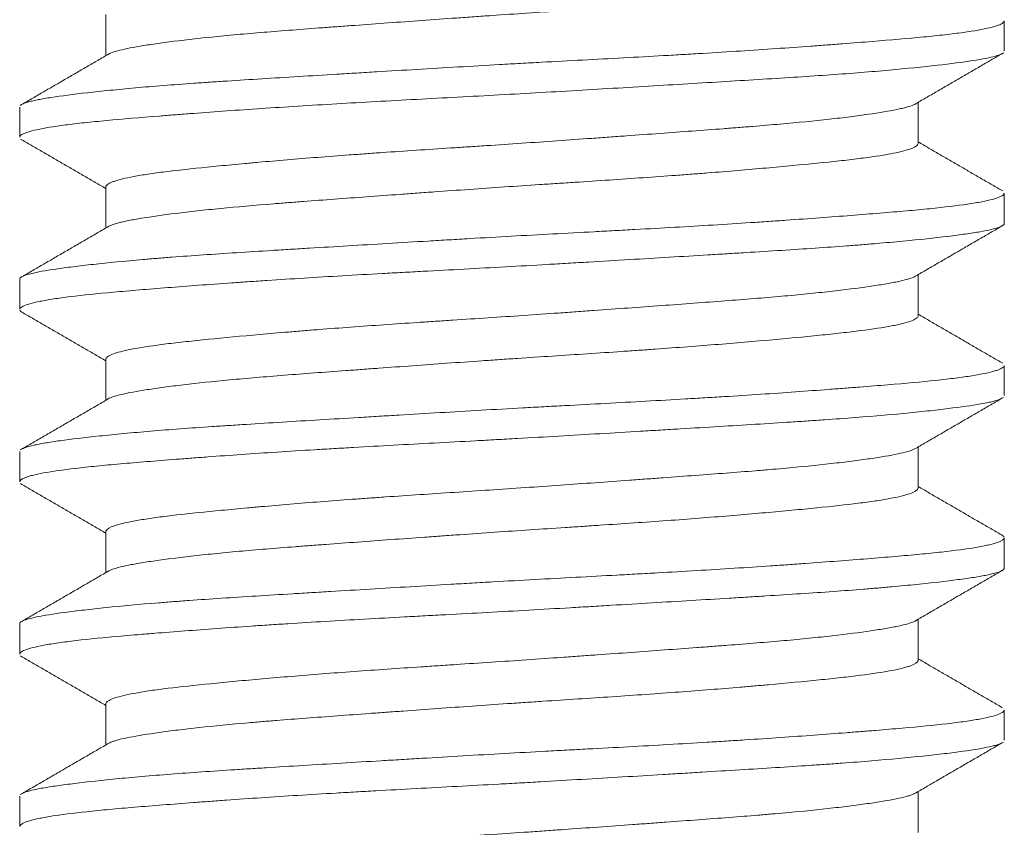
# Model space of a CAD drawing. Header units: millimetres. Extents: x 25 to 1460, y 35 to 806.
# Tile 33 of 47: x 851.77 to 855.77, y 420.98 to 424.26. Entities that reach past the tile are written whole.
import ezdxf

# ---------------------------------------------------------------- set-up
doc = ezdxf.new("R2010")
doc.units = ezdxf.units.MM
doc.layers.add('1', color=7, linetype='Continuous', true_color=0xffffff)

msp = doc.modelspace()

# ---------------------------------------------------------------- linework, layer by layer
at = {"layer": '1', "color": 155, "linetype": 'Continuous', "lineweight": 18}
for p, q in [((852.1177, 424.2792), (852.1177, 424.1125)), ((855.7677, 424.1311), (855.7677, 424.2537)), ((855.4177, 423.7558), (855.4177, 423.9228)), ((851.7677, 423.9036), (851.7677, 423.7816)), ((852.1177, 423.5795), (852.1177, 423.4125)), ((855.7677, 423.4317), (855.7677, 423.554)), ((851.7677, 423.2039), (851.7677, 423.0812)), ((855.4177, 423.0561), (855.4177, 423.2228)), ((852.1177, 422.8791), (852.1177, 422.7125)), ((855.7677, 422.7314), (855.7677, 422.8536)), ((855.4177, 422.3559), (855.4177, 422.5228)), ((851.7677, 422.5038), (851.7677, 422.3817)), ((852.1177, 422.1795), (852.1177, 422.0125)), ((855.7677, 422.0314), (855.7677, 422.1541)), ((851.7677, 421.8036), (851.7677, 421.6812)), ((855.4177, 421.6559), (855.4177, 421.8228)), ((852.1177, 421.4793), (852.1177, 421.3125)), ((855.7677, 421.3317), (855.7677, 421.4537)), ((855.4177, 420.9562), (855.4177, 421.1228)), ((851.7677, 421.1042), (851.7677, 420.9816))]:
    msp.add_line(p, q, dxfattribs=at)
for points, knots in [([(852.1275, 424.1182), (852.1288, 424.119), (852.1304, 424.1198), (852.1384, 424.1238), (852.1467, 424.1268), (852.1777, 424.1361), (852.2062, 424.1423), (852.2519, 424.1503), (852.2616, 424.152), (852.2819, 424.1552), (852.2925, 424.1569), (852.3257, 424.1618), (852.3495, 424.1651), (852.4261, 424.1751), (852.4838, 424.1817), (852.5806, 424.1916), (852.6147, 424.1949), (852.6852, 424.2013), (852.7216, 424.2044), (852.8346, 424.2137), (852.9147, 424.2199), (853.0208, 424.2278), (853.0424, 424.2294), (853.0859, 424.2326), (853.1078, 424.2342), (853.174, 424.2391), (853.2187, 424.2423), (853.3546, 424.2522), (853.4474, 424.2589), (853.5663, 424.2673), (853.5903, 424.269), (853.6381, 424.2724), (853.662, 424.274), (853.7336, 424.279), (853.7812, 424.2822), (853.9238, 424.2917), (854.0183, 424.2978), (854.1359, 424.3056), (854.1594, 424.3072), (854.2059, 424.3103), (854.2289, 424.3119), (854.2974, 424.3166), (854.3423, 424.3197), (854.4745, 424.3293), (854.5595, 424.3358), (854.6616, 424.3442), (854.6818, 424.3458), (854.7213, 424.3492), (854.7407, 424.3509), (854.7979, 424.3559), (854.8346, 424.3592), (854.9053, 424.3658), (854.9393, 424.369), (855.0046, 424.3754), (855.0358, 424.3785), (855.1251, 424.3879), (855.1772, 424.3941), (855.2445, 424.4035), (855.2755, 424.4083), (855.3024, 424.4131), (855.3194, 424.4164), (855.3274, 424.4181), (855.365, 424.4263), (855.3868, 424.433), (855.4073, 424.4431), (855.4146, 424.4481), (855.4172, 424.453), (855.4177, 424.4552), (855.4177, 424.4558), (855.4177, 424.4564)], [0, 0, 0, 0, 0.007555, 0.007555, 0.036172, 0.036172, 0.093407, 0.093407, 0.107715, 0.107715, 0.122024, 0.122024, 0.150641, 0.150641, 0.207875, 0.207875, 0.236493, 0.236493, 0.26511, 0.26511, 0.322344, 0.322344, 0.336653, 0.336653, 0.350962, 0.350962, 0.379579, 0.379579, 0.436813, 0.436813, 0.451122, 0.451122, 0.46543, 0.46543, 0.494048, 0.494048, 0.551282, 0.551282, 0.565591, 0.565591, 0.579899, 0.579899, 0.608516, 0.608516, 0.665751, 0.665751, 0.68006, 0.68006, 0.694368, 0.694368, 0.722985, 0.722985, 0.751603, 0.751603, 0.78022, 0.78022, 0.837454, 0.837454, 0.866071, 0.88038, 0.88038, 0.894689, 0.894689, 0.951923, 0.951923, 0.98054, 0.994849, 0.994849, 1, 1, 1, 1]), ([(851.7754, 423.9138), (851.7815, 423.9175), (851.7912, 423.9212), (851.81, 423.9264), (851.816, 423.9279), (851.8292, 423.9309), (851.8507, 423.9354), (851.8771, 423.94), (851.9367, 423.9492), (851.9851, 423.9555), (852.057, 423.9637), (852.0719, 423.9653), (852.1027, 423.9686), (852.1501, 423.9735), (852.2017, 423.9785), (852.3101, 423.9882), (852.3895, 423.9944), (852.498, 424.0021), (852.5201, 424.0036), (852.5649, 424.0066), (852.633, 424.0112), (852.7038, 424.0156), (852.8489, 424.0247), (852.9503, 424.0308), (853.083, 424.0388), (853.1099, 424.0405), (853.1636, 424.0437), (853.2446, 424.0486), (853.3266, 424.0535), (853.4918, 424.0633), (853.6036, 424.0699), (853.7456, 424.078), (853.7741, 424.0796), (853.8308, 424.0827), (853.9155, 424.0873), (853.9993, 424.0918), (854.166, 424.1008), (854.2757, 424.1067), (854.4109, 424.1143), (854.4378, 424.1159), (854.4909, 424.119), (854.5697, 424.1236), (854.6459, 424.1284), (854.7951, 424.1379), (854.8901, 424.1445), (855.0031, 424.1527), (855.0253, 424.1544), (855.0689, 424.1577), (855.0902, 424.1593), (855.1528, 424.1641), (855.1928, 424.1673), (855.3076, 424.1765), (855.3772, 424.1824), (855.4552, 424.19), (855.4703, 424.1915), (855.4994, 424.1946), (855.5413, 424.1991), (855.5782, 424.2038), (855.6456, 424.2131), (855.6819, 424.2195), (855.716, 424.2278), (855.7222, 424.2294), (855.7335, 424.2327), (855.7486, 424.2377), (855.7582, 424.2426), (855.7662, 424.2489), (855.768, 424.2518), (855.7677, 424.2547)], [0, 0, 0, 0, 0.034071, 0.034071, 0.047898, 0.047898, 0.061726, 0.089381, 0.089381, 0.14469, 0.14469, 0.158518, 0.158518, 0.172345, 0.2, 0.2, 0.25531, 0.25531, 0.269137, 0.269137, 0.282965, 0.310619, 0.310619, 0.365929, 0.365929, 0.379757, 0.379757, 0.393584, 0.421239, 0.421239, 0.476549, 0.476549, 0.490376, 0.490376, 0.504204, 0.531858, 0.531858, 0.587168, 0.587168, 0.600996, 0.600996, 0.614823, 0.642478, 0.642478, 0.697788, 0.697788, 0.711615, 0.711615, 0.725442, 0.725442, 0.753097, 0.753097, 0.808407, 0.808407, 0.822235, 0.822235, 0.836062, 0.863717, 0.863717, 0.919027, 0.919027, 0.932854, 0.932854, 0.946681, 0.974336, 0.974336, 1, 1, 1, 1]), ([(855.7592, 424.121), (855.7544, 424.1182), (855.7477, 424.1155), (855.7202, 424.1069), (855.692, 424.1009), (855.6164, 424.0885), (855.57, 424.0823), (855.4608, 424.0694), (855.398, 424.0628), (855.2554, 424.0497), (855.1776, 424.0433), (855.0516, 424.0341), (855.008, 424.0311), (854.9176, 424.0251), (854.8708, 424.0221), (854.7257, 424.013), (854.6253, 424.0069), (854.4693, 423.9975), (854.4165, 423.9943), (854.3089, 423.9878), (854.2542, 423.9845), (854.0875, 423.9746), (853.9759, 423.9679), (853.8077, 423.9583), (853.7515, 423.9552), (853.6389, 423.949), (853.5824, 423.946), (853.4129, 423.9369), (853.3027, 423.931), (853.1414, 423.9219), (853.0883, 423.9189), (852.9834, 423.9127), (852.9316, 423.9095), (852.7786, 423.8999), (852.6823, 423.8934), (852.5462, 423.8836), (852.5021, 423.8803), (852.4382, 423.8755), (852.4173, 423.8738), (852.3761, 423.8706), (852.3558, 423.869), (852.2565, 423.8612), (852.185, 423.8552), (852.0894, 423.8462), (852.0595, 423.8432), (852.0175, 423.8387), (852.004, 423.8372), (851.9781, 423.8341), (851.9655, 423.8325), (851.9057, 423.8247), (851.8672, 423.8183), (851.823, 423.8086), (851.8106, 423.8053), (851.7954, 423.8003), (851.7909, 423.7987), (851.783, 423.7954), (851.7797, 423.7937), (851.7709, 423.7884), (851.7678, 423.7848), (851.7677, 423.7812)], [0, 0, 0, 0, 0.025311, 0.025311, 0.080817, 0.080817, 0.136323, 0.136323, 0.191829, 0.191829, 0.247336, 0.247336, 0.275089, 0.275089, 0.302842, 0.302842, 0.358348, 0.358348, 0.386101, 0.386101, 0.413854, 0.413854, 0.469361, 0.469361, 0.497114, 0.497114, 0.524867, 0.524867, 0.580373, 0.580373, 0.608126, 0.608126, 0.635879, 0.635879, 0.691385, 0.691385, 0.719139, 0.719139, 0.733015, 0.733015, 0.746892, 0.746892, 0.802398, 0.802398, 0.830151, 0.830151, 0.844028, 0.844028, 0.857904, 0.857904, 0.91341, 0.91341, 0.941163, 0.941163, 0.95504, 0.95504, 0.968917, 0.968917, 1, 1, 1, 1]), ([(855.4081, 423.9172), (855.4055, 423.9156), (855.4024, 423.9141), (855.3917, 423.9095), (855.3778, 423.9048), (855.3591, 423.9001), (855.3457, 423.8969), (855.3384, 423.8953), (855.2998, 423.8874), (855.2614, 423.881), (855.1927, 423.8711), (855.1679, 423.8678), (855.1279, 423.8627), (855.114, 423.861), (855.0855, 423.8577), (855.0708, 423.856), (854.9957, 423.8476), (854.9298, 423.8411), (854.8221, 423.8316), (854.7847, 423.8284), (854.7265, 423.8237), (854.7066, 423.8222), (854.6665, 423.819), (854.6462, 423.8174), (854.5437, 423.8096), (854.4581, 423.8033), (854.3244, 423.7935), (854.279, 423.7902), (854.2095, 423.7852), (854.1861, 423.7835), (854.1393, 423.7801), (854.1158, 423.7784), (853.9983, 423.77), (853.9034, 423.7633), (853.7598, 423.7535), (853.7118, 423.7502), (853.6393, 423.7454), (853.6152, 423.7439), (853.5673, 423.7407), (853.5435, 423.7392), (853.4251, 423.7314), (853.3323, 423.7253), (853.2187, 423.7174), (853.1961, 423.7158), (853.1512, 423.7125), (853.1288, 423.7109), (853.0623, 423.706), (853.0192, 423.7028), (852.8932, 423.6929), (852.8136, 423.6862), (852.7199, 423.6778), (852.7014, 423.6761), (852.6651, 423.6728), (852.6472, 423.6711), (852.5947, 423.6662), (852.5615, 423.663), (852.4666, 423.6535), (852.4098, 423.6473), (852.3472, 423.6395), (852.3351, 423.6379), (852.3118, 423.6347), (852.3005, 423.6331), (852.2684, 423.6283), (852.2489, 423.6251), (852.1966, 423.6153), (852.1696, 423.6087), (852.1457, 423.6003), (852.1415, 423.5986), (852.134, 423.5952), (852.1307, 423.5935), (852.1227, 423.5884), (852.1194, 423.5851), (852.1179, 423.581), (852.1178, 423.5801), (852.1177, 423.5793)], [0, 0, 0, 0, 0.014273, 0.014273, 0.043048, 0.057436, 0.057436, 0.071823, 0.071823, 0.129374, 0.129374, 0.158149, 0.158149, 0.172537, 0.172537, 0.186924, 0.186924, 0.244475, 0.244475, 0.27325, 0.27325, 0.287638, 0.287638, 0.302026, 0.302026, 0.359576, 0.359576, 0.388352, 0.388352, 0.402739, 0.402739, 0.417127, 0.417127, 0.474678, 0.474678, 0.503453, 0.503453, 0.517841, 0.517841, 0.532228, 0.532228, 0.589779, 0.589779, 0.604167, 0.604167, 0.618554, 0.618554, 0.64733, 0.64733, 0.70488, 0.70488, 0.719268, 0.719268, 0.733656, 0.733656, 0.762431, 0.762431, 0.819982, 0.819982, 0.834369, 0.834369, 0.848757, 0.848757, 0.877532, 0.877532, 0.935083, 0.935083, 0.949471, 0.949471, 0.963858, 0.963858, 0.992634, 0.992634, 1, 1, 1, 1]), ([(852.1272, 423.418), (852.1355, 423.4231), (852.1494, 423.4281), (852.1748, 423.4348), (852.1812, 423.4364), (852.1951, 423.4395), (852.2026, 423.4411), (852.2264, 423.4459), (852.2441, 423.4491), (852.3029, 423.4587), (852.3493, 423.4653), (852.43, 423.4753), (852.459, 423.4787), (852.5195, 423.4854), (852.5512, 423.4887), (852.6507, 423.4984), (852.7226, 423.5046), (852.8198, 423.5124), (852.8396, 423.514), (852.8798, 423.5171), (852.9001, 423.5187), (852.9617, 423.5234), (853.0037, 423.5265), (853.132, 423.536), (853.2209, 423.5425), (853.3362, 423.5508), (853.3596, 423.5525), (853.4063, 423.5559), (853.4298, 423.5576), (853.5001, 423.5626), (853.5472, 423.566), (853.689, 423.576), (853.7843, 423.5825), (853.9042, 423.5904), (853.9283, 423.592), (853.976, 423.5951), (853.9997, 423.5966), (854.0705, 423.6013), (854.1172, 423.6044), (854.2556, 423.6136), (854.3459, 423.6199), (854.456, 423.628), (854.4779, 423.6296), (854.5208, 423.6329), (854.542, 423.6346), (854.6047, 423.6395), (854.6454, 423.6428), (854.7639, 423.6528), (854.8384, 423.6595), (854.9777, 423.6726), (855.0406, 423.6788), (855.1251, 423.6881), (855.1649, 423.6928), (855.2009, 423.6975), (855.2241, 423.7006), (855.2353, 423.7022), (855.2887, 423.7102), (855.3234, 423.7167), (855.3638, 423.7266), (855.381, 423.7316), (855.3938, 423.7366), (855.4013, 423.74), (855.4045, 423.7417), (855.4142, 423.7478), (855.4177, 423.752), (855.4177, 423.7562)], [0, 0, 0, 0, 0.047161, 0.047161, 0.06147, 0.06147, 0.075778, 0.075778, 0.104396, 0.104396, 0.16163, 0.16163, 0.190247, 0.190247, 0.218864, 0.218864, 0.276099, 0.276099, 0.290408, 0.290408, 0.304716, 0.304716, 0.333333, 0.333333, 0.390568, 0.390568, 0.404876, 0.404876, 0.419185, 0.419185, 0.447802, 0.447802, 0.505037, 0.505037, 0.519345, 0.519345, 0.533654, 0.533654, 0.562271, 0.562271, 0.619505, 0.619505, 0.633814, 0.633814, 0.648123, 0.648123, 0.67674, 0.67674, 0.733974, 0.733974, 0.791209, 0.791209, 0.819826, 0.834135, 0.834135, 0.848443, 0.848443, 0.905678, 0.905678, 0.934295, 0.948603, 0.948603, 0.962912, 0.962912, 1, 1, 1, 1]), ([(851.7677, 423.2047), (851.7679, 423.2063), (851.7686, 423.2078), (851.7712, 423.2109), (851.7731, 423.2124), (851.7782, 423.2155), (851.7876, 423.22), (851.8022, 423.2244), (851.8383, 423.2334), (851.8714, 423.2394), (851.9247, 423.2472), (851.936, 423.2488), (851.9595, 423.252), (851.9963, 423.2567), (852.0377, 423.2616), (852.1263, 423.2713), (852.1933, 423.2779), (852.2872, 423.286), (852.3065, 423.2876), (852.3458, 423.2908), (852.3658, 423.2924), (852.4271, 423.2971), (852.4693, 423.3001), (852.6005, 423.3091), (852.6937, 423.3151), (852.8176, 423.3227), (852.8428, 423.3243), (852.8934, 423.3274), (852.97, 423.332), (853.0483, 423.3368), (853.2071, 423.3463), (853.3159, 423.3529), (853.4556, 423.3612), (853.4838, 423.3628), (853.5401, 423.3661), (853.6245, 423.3711), (853.7087, 423.3759), (853.8771, 423.3853), (853.9892, 423.3913), (854.1292, 423.3988), (854.1572, 423.4003), (854.2127, 423.4033), (854.2953, 423.4078), (854.376, 423.4123), (854.5349, 423.4215), (854.6376, 423.4277), (854.7617, 423.4359), (854.7863, 423.4375), (854.8347, 423.4408), (854.9062, 423.4457), (854.9741, 423.4506), (855.1056, 423.4604), (855.1872, 423.4667), (855.2815, 423.4744), (855.3, 423.476), (855.3358, 423.479), (855.388, 423.4835), (855.4356, 423.488), (855.5246, 423.497), (855.5759, 423.5031), (855.6297, 423.5111), (855.6399, 423.5127), (855.6591, 423.5159), (855.6861, 423.5207), (855.7079, 423.5256), (855.7444, 423.5354), (855.7596, 423.5421), (855.7667, 423.5502), (855.7675, 423.5518), (855.7677, 423.5538), (855.7677, 423.5542), (855.7677, 423.5546)], [0, 0, 0, 0, 0.013362, 0.013362, 0.026832, 0.026832, 0.040302, 0.067241, 0.067241, 0.121121, 0.121121, 0.134591, 0.134591, 0.14806, 0.175, 0.175, 0.228879, 0.228879, 0.242349, 0.242349, 0.255819, 0.255819, 0.282759, 0.282759, 0.336638, 0.336638, 0.350108, 0.350108, 0.363578, 0.390517, 0.390517, 0.444397, 0.444397, 0.457866, 0.457866, 0.471336, 0.498276, 0.498276, 0.552155, 0.552155, 0.565625, 0.565625, 0.579095, 0.606034, 0.606034, 0.659914, 0.659914, 0.673384, 0.673384, 0.686853, 0.713793, 0.713793, 0.767672, 0.767672, 0.781142, 0.781142, 0.794612, 0.821552, 0.821552, 0.875431, 0.875431, 0.888901, 0.888901, 0.902371, 0.92931, 0.92931, 0.98319, 0.98319, 0.996659, 0.996659, 1, 1, 1, 1]), ([(855.7677, 423.4314), (855.7679, 423.4291), (855.7666, 423.4267), (855.7623, 423.4229), (855.76, 423.4213), (855.7542, 423.4183), (855.7506, 423.4168), (855.73, 423.4093), (855.7041, 423.4034), (855.652, 423.3943), (855.6324, 423.3912), (855.5995, 423.3865), (855.588, 423.3849), (855.5637, 423.3817), (855.551, 423.3801), (855.4849, 423.3721), (855.4242, 423.3655), (855.3218, 423.3557), (855.2858, 423.3525), (855.229, 423.3477), (855.2095, 423.3461), (855.1697, 423.3429), (855.1492, 423.3413), (855.0451, 423.3335), (854.9564, 423.3276), (854.8154, 423.3186), (854.7671, 423.3156), (854.6927, 423.311), (854.6676, 423.3095), (854.6166, 423.3064), (854.5907, 423.3048), (854.4604, 423.2969), (854.3537, 423.2905), (854.1902, 423.2807), (854.1351, 423.2774), (854.0516, 423.2725), (854.0236, 423.2708), (853.9673, 423.2675), (853.939, 423.2659), (853.7973, 423.2577), (853.6848, 423.2515), (853.5171, 423.2424), (853.4615, 423.2395), (853.3783, 423.235), (853.3506, 423.2335), (853.2954, 423.2305), (853.2677, 423.229), (853.1307, 423.2214), (853.025, 423.2153), (852.8724, 423.2058), (852.8225, 423.2026), (852.7491, 423.1978), (852.7249, 423.1962), (852.677, 423.1929), (852.6532, 423.1912), (852.5364, 423.183), (852.4497, 423.1764), (852.3293, 423.167), (852.2908, 423.1639), (852.2355, 423.1593), (852.2175, 423.1578), (852.1823, 423.1548), (852.1651, 423.1532), (852.0817, 423.1457), (852.0237, 423.1397), (851.9492, 423.1305), (851.9265, 423.1274), (851.8956, 423.1226), (851.8858, 423.121), (851.8674, 423.1178), (851.8587, 423.1162), (851.8182, 423.108), (851.7955, 423.1014), (851.7754, 423.0916), (851.771, 423.0883), (851.7681, 423.0837), (851.7677, 423.0824), (851.7677, 423.081)], [0, 0, 0, 0, 0.020439, 0.020439, 0.033886, 0.033886, 0.047332, 0.047332, 0.101119, 0.101119, 0.128012, 0.128012, 0.141459, 0.141459, 0.154905, 0.154905, 0.208692, 0.208692, 0.235585, 0.235585, 0.249032, 0.249032, 0.262478, 0.262478, 0.316265, 0.316265, 0.343158, 0.343158, 0.356605, 0.356605, 0.370052, 0.370052, 0.423838, 0.423838, 0.450731, 0.450731, 0.464178, 0.464178, 0.477625, 0.477625, 0.531411, 0.531411, 0.558305, 0.558305, 0.571751, 0.571751, 0.585198, 0.585198, 0.638985, 0.638985, 0.665878, 0.665878, 0.679324, 0.679324, 0.692771, 0.692771, 0.746558, 0.746558, 0.773451, 0.773451, 0.786898, 0.786898, 0.800344, 0.800344, 0.854131, 0.854131, 0.881024, 0.881024, 0.894471, 0.894471, 0.907917, 0.907917, 0.961704, 0.961704, 0.988597, 0.988597, 1, 1, 1, 1]), ([(855.4088, 423.2176), (855.4063, 423.216), (855.4033, 423.2145), (855.3856, 423.2067), (855.3634, 423.2006), (855.318, 423.1911), (855.3009, 423.1879), (855.2721, 423.183), (855.262, 423.1814), (855.2409, 423.1781), (855.2299, 423.1765), (855.1728, 423.1682), (855.1202, 423.1615), (855.0309, 423.1515), (854.9995, 423.1482), (854.9496, 423.1432), (854.9326, 423.1415), (854.898, 423.1383), (854.8804, 423.1367), (854.7907, 423.1288), (854.7141, 423.1227), (854.5916, 423.1133), (854.5495, 423.1101), (854.463, 423.1037), (854.419, 423.1004), (854.2855, 423.0907), (854.194, 423.0841), (854.0766, 423.0756), (854.0529, 423.0739), (854.0053, 423.0705), (853.9813, 423.0688), (853.9094, 423.0638), (853.8615, 423.0604), (853.718, 423.0506), (853.6227, 423.0443), (853.5039, 423.0366), (853.4802, 423.035), (853.4327, 423.0319), (853.409, 423.0303), (853.3386, 423.0256), (853.2925, 423.0225), (853.1564, 423.013), (853.0687, 423.0066), (852.9629, 422.9983), (852.942, 422.9967), (852.9005, 422.9933), (852.88, 422.9916), (852.8196, 422.9866), (852.7808, 422.9832), (852.6685, 422.9732), (852.5989, 422.9667), (852.519, 422.9587), (852.5033, 422.9571), (852.4727, 422.954), (852.4579, 422.9524), (852.4149, 422.9477), (852.388, 422.9446), (852.3128, 422.9352), (852.2699, 422.9289), (852.2254, 422.9207), (852.217, 422.9191), (852.2011, 422.9157), (852.1937, 422.9141), (852.1731, 422.9091), (852.1614, 422.9057), (852.1325, 422.8957), (852.1213, 422.8889), (852.118, 422.8812), (852.1178, 422.8802), (852.1177, 422.8791)], [0, 0, 0, 0, 0.014246, 0.014246, 0.071691, 0.071691, 0.100414, 0.100414, 0.114775, 0.114775, 0.129136, 0.129136, 0.186581, 0.186581, 0.215303, 0.215303, 0.229665, 0.229665, 0.244026, 0.244026, 0.301471, 0.301471, 0.330193, 0.330193, 0.358915, 0.358915, 0.41636, 0.41636, 0.430722, 0.430722, 0.445083, 0.445083, 0.473805, 0.473805, 0.53125, 0.53125, 0.545611, 0.545611, 0.559972, 0.559972, 0.588695, 0.588695, 0.64614, 0.64614, 0.660501, 0.660501, 0.674862, 0.674862, 0.703585, 0.703585, 0.761029, 0.761029, 0.775391, 0.775391, 0.789752, 0.789752, 0.818474, 0.818474, 0.875919, 0.875919, 0.89028, 0.89028, 0.904642, 0.904642, 0.933364, 0.933364, 0.990809, 0.990809, 1, 1, 1, 1]), ([(851.7688, 423.0774), (851.7692, 423.0768), (851.7696, 423.0762), (851.7716, 423.074), (851.7737, 423.0725), (851.7764, 423.0709)], [0, 0, 0, 0, 0.272727, 0.272727, 1, 1, 1, 1]), ([(852.1277, 422.7183), (852.1302, 422.7198), (852.1331, 422.7212), (852.1401, 422.7243), (852.1443, 422.7258), (852.1582, 422.7305), (852.1695, 422.7336), (852.2092, 422.7429), (852.2434, 422.7492), (852.296, 422.7574), (852.307, 422.759), (852.33, 422.7624), (852.342, 422.764), (852.3791, 422.769), (852.4054, 422.7723), (852.4894, 422.7823), (852.5517, 422.789), (852.6379, 422.797), (852.6556, 422.7986), (852.6916, 422.8018), (852.7099, 422.8034), (852.7657, 422.8081), (852.804, 422.8112), (852.9222, 422.8205), (853.0054, 422.8267), (853.1149, 422.8347), (853.1371, 422.8364), (853.1818, 422.8396), (853.2043, 422.8413), (853.2721, 422.8462), (853.3177, 422.8495), (853.456, 422.8595), (853.5499, 422.8662), (853.6698, 422.8746), (853.6939, 422.8762), (853.7419, 422.8795), (853.7658, 422.8812), (853.8375, 422.886), (853.885, 422.8891), (854.0269, 422.8984), (854.1206, 422.9045), (854.2365, 422.9124), (854.2596, 422.914), (854.3052, 422.9171), (854.3277, 422.9187), (854.3947, 422.9235), (854.4384, 422.9267), (854.567, 422.9364), (854.6492, 422.943), (854.806, 422.9565), (854.8784, 422.9632), (854.9783, 422.9728), (855.0261, 422.9775), (855.0705, 422.9822), (855.0994, 422.9853), (855.1135, 422.9869), (855.1817, 422.9947), (855.2286, 423.0009), (855.288, 423.0105), (855.3149, 423.0153), (855.3375, 423.0202), (855.3516, 423.0236), (855.3582, 423.0252), (855.3886, 423.0336), (855.4044, 423.0404), (855.416, 423.0502), (855.4179, 423.0534), (855.4177, 423.0566)], [0, 0, 0, 0, 0.013393, 0.013393, 0.027701, 0.027701, 0.056319, 0.056319, 0.113553, 0.113553, 0.127862, 0.127862, 0.14217, 0.14217, 0.170788, 0.170788, 0.228022, 0.228022, 0.242331, 0.242331, 0.256639, 0.256639, 0.285256, 0.285256, 0.342491, 0.342491, 0.356799, 0.356799, 0.371108, 0.371108, 0.399725, 0.399725, 0.45696, 0.45696, 0.471268, 0.471268, 0.485577, 0.485577, 0.514194, 0.514194, 0.571429, 0.571429, 0.585737, 0.585737, 0.600046, 0.600046, 0.628663, 0.628663, 0.685897, 0.685897, 0.743132, 0.743132, 0.771749, 0.786058, 0.786058, 0.800366, 0.800366, 0.857601, 0.857601, 0.886218, 0.900527, 0.900527, 0.914835, 0.914835, 0.97207, 0.97207, 1, 1, 1, 1]), ([(851.7757, 422.514), (851.7846, 422.5193), (851.8009, 422.5245), (851.8314, 422.5314), (851.8388, 422.5329), (851.8546, 422.536), (851.88, 422.5405), (851.9102, 422.5452), (851.9772, 422.5545), (852.0303, 422.5609), (852.1077, 422.5692), (852.1237, 422.5708), (852.1568, 422.5741), (852.2076, 422.579), (852.2623, 422.5839), (852.3768, 422.5935), (852.4598, 422.5996), (852.5722, 422.6071), (852.5952, 422.6086), (852.6417, 422.6117), (852.7122, 422.6162), (852.7852, 422.6207), (852.9342, 422.6299), (853.0377, 422.6361), (853.1723, 422.6442), (853.1996, 422.6459), (853.2542, 422.6491), (853.3365, 422.6541), (853.4194, 422.659), (853.586, 422.6689), (853.6982, 422.6754), (853.8398, 422.6832), (853.8683, 422.6848), (853.925, 422.6878), (854.0096, 422.6924), (854.0931, 422.6968), (854.2585, 422.7058), (854.3667, 422.7117), (854.4993, 422.7195), (854.5258, 422.7211), (854.578, 422.7242), (854.6554, 422.7289), (854.73, 422.7338), (854.8753, 422.7434), (854.9672, 422.75), (855.0757, 422.7582), (855.0972, 422.7598), (855.1391, 422.7631), (855.2005, 422.7679), (855.2577, 422.7725), (855.3665, 422.7815), (855.4318, 422.7874), (855.5039, 422.7951), (855.5179, 422.7966), (855.5447, 422.7997), (855.5831, 422.8043), (855.6165, 422.809), (855.6765, 422.8185), (855.7076, 422.825), (855.7352, 422.8333), (855.7401, 422.8349), (855.7487, 422.8383), (855.7599, 422.8432), (855.7656, 422.8481), (855.7675, 422.8523), (855.7677, 422.8533), (855.7677, 422.8543)], [0, 0, 0, 0, 0.049202, 0.049202, 0.063054, 0.063054, 0.076906, 0.10461, 0.10461, 0.160018, 0.160018, 0.17387, 0.17387, 0.187722, 0.215426, 0.215426, 0.270833, 0.270833, 0.284685, 0.284685, 0.298537, 0.326241, 0.326241, 0.381649, 0.381649, 0.395501, 0.395501, 0.409353, 0.437057, 0.437057, 0.492465, 0.492465, 0.506316, 0.506316, 0.520168, 0.547872, 0.547872, 0.60328, 0.60328, 0.617132, 0.617132, 0.630984, 0.658688, 0.658688, 0.714096, 0.714096, 0.727948, 0.727948, 0.7418, 0.769504, 0.769504, 0.824911, 0.824911, 0.838763, 0.838763, 0.852615, 0.880319, 0.880319, 0.935727, 0.935727, 0.949579, 0.949579, 0.963431, 0.991135, 0.991135, 1, 1, 1, 1]), ([(855.7594, 422.7211), (855.7576, 422.72), (855.7554, 422.7189), (855.746, 422.7148), (855.7368, 422.7119), (855.7195, 422.7074), (855.7131, 422.7059), (855.6991, 422.7029), (855.6915, 422.7013), (855.6507, 422.6937), (855.6093, 422.6876), (855.5345, 422.678), (855.5074, 422.6748), (855.4635, 422.6699), (855.4484, 422.6683), (855.417, 422.665), (855.4007, 422.6634), (855.3171, 422.6551), (855.2433, 422.6486), (855.1227, 422.6393), (855.0808, 422.6362), (855.0153, 422.6317), (854.9931, 422.6302), (854.9478, 422.6271), (854.9246, 422.6256), (854.8077, 422.6181), (854.7099, 422.612), (854.5571, 422.6028), (854.5051, 422.5996), (854.4256, 422.5948), (854.3988, 422.5932), (854.3448, 422.59), (854.3174, 422.5883), (854.1805, 422.5801), (854.0698, 422.5735), (853.9022, 422.5637), (853.846, 422.5605), (853.7614, 422.5557), (853.7331, 422.5541), (853.6764, 422.551), (853.6479, 422.5495), (853.5064, 422.5418), (853.3953, 422.536), (853.2319, 422.527), (853.1779, 422.524), (853.0977, 422.5194), (853.0711, 422.5179), (853.0182, 422.5147), (852.9919, 422.5132), (852.8619, 422.5053), (852.7631, 422.4989), (852.6224, 422.4891), (852.5767, 422.4858), (852.5102, 422.4809), (852.4883, 422.4793), (852.4452, 422.476), (852.4239, 422.4744), (852.3202, 422.4663), (852.2449, 422.4603), (852.1428, 422.4513), (852.1106, 422.4483), (852.0651, 422.4438), (852.0505, 422.4422), (852.0221, 422.4392), (852.0083, 422.4376), (851.9426, 422.4299), (851.8992, 422.4237), (851.8474, 422.414), (851.8324, 422.4108), (851.8132, 422.4059), (851.8074, 422.4042), (851.7969, 422.4009), (851.7923, 422.3992), (851.7747, 422.392), (851.768, 422.3866), (851.7677, 422.3814)], [0, 0, 0, 0, 0.010213, 0.010213, 0.037966, 0.037966, 0.051843, 0.051843, 0.065719, 0.065719, 0.121226, 0.121226, 0.148979, 0.148979, 0.162855, 0.162855, 0.176732, 0.176732, 0.232238, 0.232238, 0.259991, 0.259991, 0.273868, 0.273868, 0.287744, 0.287744, 0.34325, 0.34325, 0.371004, 0.371004, 0.38488, 0.38488, 0.398757, 0.398757, 0.454263, 0.454263, 0.482016, 0.482016, 0.495893, 0.495893, 0.509769, 0.509769, 0.565275, 0.565275, 0.593028, 0.593028, 0.606905, 0.606905, 0.620782, 0.620782, 0.676288, 0.676288, 0.704041, 0.704041, 0.717917, 0.717917, 0.731794, 0.731794, 0.7873, 0.7873, 0.815053, 0.815053, 0.82893, 0.82893, 0.842806, 0.842806, 0.898313, 0.898313, 0.926066, 0.926066, 0.939942, 0.939942, 0.953819, 0.953819, 1, 1, 1, 1]), ([(855.4076, 422.5169), (855.4057, 422.5157), (855.4034, 422.5146), (855.3941, 422.5103), (855.3852, 422.5072), (855.3631, 422.501), (855.35, 422.4978), (855.3051, 422.4884), (855.2675, 422.4819), (855.2109, 422.4737), (855.1991, 422.472), (855.1745, 422.4687), (855.1617, 422.467), (855.122, 422.462), (855.094, 422.4586), (855.0052, 422.4486), (854.9399, 422.442), (854.8505, 422.4341), (854.8322, 422.4325), (854.7949, 422.4293), (854.7758, 422.4277), (854.7178, 422.423), (854.6782, 422.4199), (854.5562, 422.4105), (854.471, 422.4042), (854.3595, 422.3961), (854.337, 422.3944), (854.2914, 422.3911), (854.2683, 422.3895), (854.1992, 422.3844), (854.1527, 422.3811), (854.0124, 422.371), (853.9176, 422.3643), (853.7733, 422.3544), (853.7247, 422.3511), (853.6286, 422.3447), (853.581, 422.3416), (853.4391, 422.3323), (853.346, 422.3262), (853.2315, 422.3182), (853.2086, 422.3166), (853.1634, 422.3134), (853.141, 422.3118), (853.0748, 422.307), (853.0316, 422.3037), (852.9053, 422.2939), (852.8252, 422.2872), (852.7303, 422.2787), (852.7115, 422.277), (852.6749, 422.2737), (852.657, 422.272), (852.6045, 422.2671), (852.571, 422.2639), (852.4754, 422.2544), (852.4179, 422.2482), (852.354, 422.2404), (852.3417, 422.2388), (852.3181, 422.2356), (852.3067, 422.234), (852.2742, 422.2292), (852.2545, 422.226), (852.2011, 422.2163), (852.1732, 422.2097), (852.1332, 422.1961), (852.1218, 422.1893), (852.118, 422.1815), (852.1177, 422.1803), (852.1177, 422.179)], [0, 0, 0, 0, 0.010589, 0.010589, 0.039365, 0.039365, 0.06814, 0.06814, 0.125691, 0.125691, 0.140078, 0.140078, 0.154466, 0.154466, 0.183241, 0.183241, 0.240792, 0.240792, 0.25518, 0.25518, 0.269567, 0.269567, 0.298343, 0.298343, 0.355893, 0.355893, 0.370281, 0.370281, 0.384669, 0.384669, 0.413444, 0.413444, 0.470994, 0.470994, 0.49977, 0.49977, 0.528545, 0.528545, 0.586096, 0.586096, 0.600483, 0.600483, 0.614871, 0.614871, 0.643646, 0.643646, 0.701197, 0.701197, 0.715585, 0.715585, 0.729972, 0.729972, 0.758748, 0.758748, 0.816298, 0.816298, 0.830686, 0.830686, 0.845074, 0.845074, 0.873849, 0.873849, 0.9314, 0.9314, 0.98895, 0.98895, 1, 1, 1, 1]), ([(852.1265, 422.0176), (852.1286, 422.0189), (852.131, 422.0202), (852.147, 422.0276), (852.1682, 422.0337), (852.2051, 422.0416), (852.2129, 422.0432), (852.2297, 422.0464), (852.2386, 422.048), (852.2666, 422.0529), (852.2871, 422.0561), (852.3538, 422.0659), (852.4054, 422.0726), (852.4789, 422.0809), (852.494, 422.0826), (852.5252, 422.086), (852.5411, 422.0876), (852.5899, 422.0925), (852.6238, 422.0958), (852.7295, 422.1052), (852.8052, 422.1114), (852.9067, 422.1192), (852.9274, 422.1208), (852.9691, 422.1239), (852.9902, 422.1255), (853.0539, 422.1303), (853.0972, 422.1334), (853.2291, 422.1431), (853.32, 422.1497), (853.4374, 422.1581), (853.461, 422.1598), (853.5083, 422.1632), (853.532, 422.1649), (853.6031, 422.1699), (853.6505, 422.1732), (853.793, 422.1831), (853.8882, 422.1893), (854.0075, 422.1971), (854.0313, 422.1987), (854.0786, 422.2018), (854.102, 422.2034), (854.172, 422.208), (854.2179, 422.2111), (854.3539, 422.2205), (854.4421, 422.2268), (854.6133, 422.2401), (854.6938, 422.2467), (854.8071, 422.2567), (854.8619, 422.2617), (854.9138, 422.2666), (854.9478, 422.2698), (854.9646, 422.2714), (855.0462, 422.2795), (855.1044, 422.2856), (855.1815, 422.2949), (855.2175, 422.2996), (855.2495, 422.3043), (855.2701, 422.3075), (855.2799, 422.3092), (855.3264, 422.3173), (855.3554, 422.3239), (855.3871, 422.3339), (855.3999, 422.3389), (855.4082, 422.3439), (855.4127, 422.3473), (855.4145, 422.349), (855.4171, 422.3526), (855.4178, 422.3545), (855.4177, 422.3564)], [0, 0, 0, 0, 0.011883, 0.011883, 0.069013, 0.069013, 0.083295, 0.083295, 0.097578, 0.097578, 0.126143, 0.126143, 0.183272, 0.183272, 0.197555, 0.197555, 0.211837, 0.211837, 0.240402, 0.240402, 0.297532, 0.297532, 0.311814, 0.311814, 0.326097, 0.326097, 0.354662, 0.354662, 0.411792, 0.411792, 0.426074, 0.426074, 0.440356, 0.440356, 0.468921, 0.468921, 0.526051, 0.526051, 0.540334, 0.540334, 0.554616, 0.554616, 0.583181, 0.583181, 0.640311, 0.640311, 0.697441, 0.697441, 0.726005, 0.740288, 0.740288, 0.75457, 0.75457, 0.8117, 0.8117, 0.840265, 0.854548, 0.854548, 0.86883, 0.86883, 0.92596, 0.92596, 0.954525, 0.968807, 0.968807, 0.98309, 0.98309, 1, 1, 1, 1]), ([(851.7678, 421.8048), (851.7681, 421.8081), (851.771, 421.8113), (851.7791, 421.8159), (851.7824, 421.8175), (851.7901, 421.8205), (851.8035, 421.825), (851.822, 421.8295), (851.8659, 421.8385), (851.9041, 421.8445), (851.9634, 421.8525), (851.9758, 421.8541), (852.0018, 421.8573), (852.0423, 421.8621), (852.0871, 421.867), (852.1825, 421.8768), (852.2536, 421.8834), (852.3522, 421.8913), (852.3724, 421.8929), (852.4137, 421.896), (852.4767, 421.9007), (852.5428, 421.9052), (852.6789, 421.9142), (852.7749, 421.9201), (852.9015, 421.9279), (852.9272, 421.9294), (852.9792, 421.9326), (853.0576, 421.9373), (853.1374, 421.9421), (853.2987, 421.9518), (853.4086, 421.9584), (853.5491, 421.9667), (853.5773, 421.9683), (853.634, 421.9716), (853.6623, 421.9732), (853.7471, 421.9781), (853.8034, 421.9812), (853.9717, 421.9904), (854.0831, 421.9963), (854.2214, 422.0038), (854.2491, 422.0053), (854.3041, 422.0083), (854.3859, 422.0129), (854.4654, 422.0175), (854.6217, 422.0268), (854.7219, 422.0331), (854.8424, 422.0413), (854.8662, 422.0429), (854.9133, 422.0462), (854.9827, 422.0512), (855.0483, 422.0561), (855.1747, 422.0658), (855.2524, 422.0719), (855.3414, 422.0795), (855.3588, 422.081), (855.3926, 422.0841), (855.4417, 422.0886), (855.486, 422.0931), (855.5682, 422.1022), (855.6147, 422.1084), (855.662, 422.1164), (855.671, 422.118), (855.6877, 422.1213), (855.7109, 422.1262), (855.7288, 422.1311), (855.7576, 422.141), (855.7674, 422.1476), (855.7677, 422.1542), (855.7677, 422.1544), (855.7677, 422.1547)], [0, 0, 0, 0, 0.028017, 0.028017, 0.041487, 0.041487, 0.054957, 0.081897, 0.081897, 0.135776, 0.135776, 0.149246, 0.149246, 0.162716, 0.189655, 0.189655, 0.243534, 0.243534, 0.257004, 0.257004, 0.270474, 0.297414, 0.297414, 0.351293, 0.351293, 0.364763, 0.364763, 0.378233, 0.405172, 0.405172, 0.459052, 0.459052, 0.472522, 0.472522, 0.485991, 0.485991, 0.512931, 0.512931, 0.56681, 0.56681, 0.58028, 0.58028, 0.59375, 0.62069, 0.62069, 0.674569, 0.674569, 0.688039, 0.688039, 0.701509, 0.728448, 0.728448, 0.782328, 0.782328, 0.795797, 0.795797, 0.809267, 0.836207, 0.836207, 0.890086, 0.890086, 0.903556, 0.903556, 0.917026, 0.943966, 0.943966, 0.997845, 0.997845, 1, 1, 1, 1]), ([(855.7664, 422.1583), (855.7663, 422.1584), (855.7662, 422.1585), (855.765, 422.1602), (855.7622, 422.1626), (855.758, 422.165), (855.7562, 422.1659)], [0, 0, 0, 0, 0.043269, 0.043269, 0.644231, 1, 1, 1, 1]), ([(855.7677, 422.031), (855.7677, 422.0305), (855.7677, 422.03), (855.7672, 422.028), (855.7662, 422.0264), (855.763, 422.0234), (855.7608, 422.0218), (855.7468, 422.0142), (855.7262, 422.0084), (855.6817, 421.9994), (855.6645, 421.9963), (855.6353, 421.9917), (855.625, 421.9902), (855.6032, 421.987), (855.5916, 421.9854), (855.5316, 421.9775), (855.4756, 421.971), (855.3796, 421.9612), (855.3457, 421.958), (855.2917, 421.9531), (855.2732, 421.9514), (855.2352, 421.9482), (855.2157, 421.9466), (855.1165, 421.9386), (855.0313, 421.9326), (854.8948, 421.9237), (854.8479, 421.9207), (854.7753, 421.9161), (854.7507, 421.9146), (854.7008, 421.9115), (854.6755, 421.91), (854.5484, 421.9022), (854.4436, 421.8959), (854.2821, 421.8862), (854.2276, 421.8829), (854.1446, 421.878), (854.1168, 421.8763), (854.0607, 421.873), (854.0325, 421.8713), (853.8918, 421.8631), (853.7795, 421.8567), (853.6112, 421.8475), (853.5552, 421.8445), (853.4712, 421.84), (853.4432, 421.8385), (853.3873, 421.8355), (853.3594, 421.834), (853.2211, 421.8265), (853.1138, 421.8204), (852.9579, 421.8111), (852.9068, 421.808), (852.8314, 421.8032), (852.8064, 421.8016), (852.757, 421.7983), (852.7325, 421.7967), (852.6124, 421.7885), (852.5224, 421.7819), (852.3966, 421.7723), (852.3561, 421.7691), (852.2978, 421.7644), (852.2787, 421.7629), (852.2414, 421.7598), (852.2231, 421.7583), (852.1347, 421.7507), (852.0722, 421.7448), (851.9906, 421.7357), (851.9655, 421.7326), (851.9308, 421.7279), (851.9198, 421.7263), (851.8988, 421.7231), (851.8889, 421.7215), (851.8422, 421.7135), (851.8143, 421.7069), (851.7863, 421.6971), (851.7792, 421.6938), (851.7722, 421.6889), (851.7705, 421.6872), (851.7684, 421.6843), (851.7679, 421.683), (851.7678, 421.6817)], [0, 0, 0, 0, 0.004102, 0.004102, 0.017595, 0.017595, 0.031088, 0.031088, 0.08506, 0.08506, 0.112047, 0.112047, 0.12554, 0.12554, 0.139033, 0.139033, 0.193005, 0.193005, 0.219991, 0.219991, 0.233484, 0.233484, 0.246978, 0.246978, 0.30095, 0.30095, 0.327936, 0.327936, 0.341429, 0.341429, 0.354922, 0.354922, 0.408895, 0.408895, 0.435881, 0.435881, 0.449374, 0.449374, 0.462867, 0.462867, 0.516839, 0.516839, 0.543826, 0.543826, 0.557319, 0.557319, 0.570812, 0.570812, 0.624784, 0.624784, 0.65177, 0.65177, 0.665263, 0.665263, 0.678756, 0.678756, 0.732729, 0.732729, 0.759715, 0.759715, 0.773208, 0.773208, 0.786701, 0.786701, 0.840674, 0.840674, 0.86766, 0.86766, 0.881153, 0.881153, 0.894646, 0.894646, 0.948618, 0.948618, 0.975604, 0.975604, 0.989098, 0.989098, 1, 1, 1, 1]), ([(855.4083, 421.8173), (855.4064, 421.8161), (855.4042, 421.815), (855.3885, 421.8076), (855.3671, 421.8015), (855.3301, 421.7936), (855.3222, 421.792), (855.3053, 421.7888), (855.2963, 421.7872), (855.2681, 421.7823), (855.2475, 421.7791), (855.1802, 421.7692), (855.1283, 421.7625), (855.0544, 421.7541), (855.0392, 421.7524), (855.0078, 421.7491), (854.9917, 421.7474), (854.9425, 421.7424), (854.9083, 421.7392), (854.8019, 421.7297), (854.7257, 421.7236), (854.6236, 421.7157), (854.6029, 421.7141), (854.5608, 421.7109), (854.5396, 421.7094), (854.4753, 421.7046), (854.4318, 421.7014), (854.299, 421.6917), (854.2076, 421.685), (854.0898, 421.6766), (854.0659, 421.6749), (854.0183, 421.6715), (853.9945, 421.6698), (853.9231, 421.6647), (853.8754, 421.6614), (853.7323, 421.6515), (853.6367, 421.6453), (853.517, 421.6374), (853.4931, 421.6359), (853.4457, 421.6327), (853.4221, 421.6312), (853.352, 421.6265), (853.3059, 421.6234), (853.1696, 421.614), (853.0814, 421.6076), (852.9531, 421.5976), (852.9115, 421.5942), (852.8311, 421.5876), (852.7532, 421.5809), (852.6622, 421.5726), (852.6105, 421.5677), (852.5766, 421.5644), (852.56, 421.5628), (852.4789, 421.5548), (852.4212, 421.5486), (852.345, 421.5393), (852.3095, 421.5346), (852.278, 421.5298), (852.2579, 421.5265), (852.2483, 421.5249), (852.2028, 421.5167), (852.1748, 421.5101), (852.1446, 421.5), (852.1326, 421.495), (852.1251, 421.4899), (852.1212, 421.4865), (852.1198, 421.4849), (852.1182, 421.4819), (852.1178, 421.4807), (852.1177, 421.4794)], [0, 0, 0, 0, 0.010589, 0.010589, 0.06814, 0.06814, 0.082528, 0.082528, 0.096915, 0.096915, 0.125691, 0.125691, 0.183241, 0.183241, 0.197629, 0.197629, 0.212017, 0.212017, 0.240792, 0.240792, 0.298343, 0.298343, 0.31273, 0.31273, 0.327118, 0.327118, 0.355893, 0.355893, 0.413444, 0.413444, 0.427831, 0.427831, 0.442219, 0.442219, 0.470994, 0.470994, 0.528545, 0.528545, 0.542933, 0.542933, 0.55732, 0.55732, 0.586096, 0.586096, 0.643646, 0.643646, 0.672422, 0.672422, 0.701197, 0.729972, 0.74436, 0.74436, 0.758748, 0.758748, 0.816298, 0.816298, 0.845074, 0.859461, 0.859461, 0.873849, 0.873849, 0.9314, 0.9314, 0.960175, 0.974563, 0.974563, 0.98895, 0.98895, 1, 1, 1, 1]), ([(852.1271, 421.3179), (852.1308, 421.3202), (852.1356, 421.3225), (852.1457, 421.3263), (852.1503, 421.3279), (852.1605, 421.331), (852.1661, 421.3326), (852.1845, 421.3372), (852.1986, 421.3404), (852.2468, 421.3498), (852.2866, 421.3563), (852.3459, 421.3646), (852.3582, 421.3662), (852.3839, 421.3696), (852.3971, 421.3713), (852.4379, 421.3763), (852.4667, 421.3796), (852.5577, 421.3895), (852.6245, 421.396), (852.7158, 421.4039), (852.7346, 421.4055), (852.7725, 421.4086), (852.7917, 421.4102), (852.8502, 421.4148), (852.8902, 421.4179), (853.0132, 421.4273), (853.0991, 421.4336), (853.2116, 421.4418), (853.2344, 421.4435), (853.2801, 421.4468), (853.303, 421.4484), (853.372, 421.4534), (853.4184, 421.4568), (853.5586, 421.4668), (853.6534, 421.4735), (853.7737, 421.4817), (853.7978, 421.4833), (853.8458, 421.4865), (853.8696, 421.4881), (853.941, 421.4928), (853.9883, 421.4959), (854.129, 421.5051), (854.2215, 421.5113), (854.358, 421.5208), (854.4025, 421.524), (854.4895, 421.5305), (854.5744, 421.537), (854.6756, 421.5453), (854.734, 421.5503), (854.7725, 421.5536), (854.7915, 421.5553), (854.8848, 421.5637), (854.9531, 421.5702), (855.0464, 421.5796), (855.0908, 421.5843), (855.1317, 421.5889), (855.1581, 421.5921), (855.171, 421.5936), (855.2327, 421.6015), (855.2743, 421.6078), (855.3254, 421.6175), (855.3481, 421.6224), (855.3664, 421.6275), (855.3776, 421.6308), (855.3828, 421.6325), (855.4057, 421.641), (855.4156, 421.6477), (855.4177, 421.655), (855.4178, 421.6559), (855.4177, 421.6568)], [0, 0, 0, 0, 0.021024, 0.021024, 0.035306, 0.035306, 0.049589, 0.049589, 0.078154, 0.078154, 0.135283, 0.135283, 0.149566, 0.149566, 0.163848, 0.163848, 0.192413, 0.192413, 0.249543, 0.249543, 0.263825, 0.263825, 0.278108, 0.278108, 0.306673, 0.306673, 0.363803, 0.363803, 0.378085, 0.378085, 0.392367, 0.392367, 0.420932, 0.420932, 0.478062, 0.478062, 0.492345, 0.492345, 0.506627, 0.506627, 0.535192, 0.535192, 0.592322, 0.592322, 0.620887, 0.620887, 0.649452, 0.678016, 0.692299, 0.692299, 0.706581, 0.706581, 0.763711, 0.763711, 0.792276, 0.806559, 0.806559, 0.820841, 0.820841, 0.877971, 0.877971, 0.906536, 0.920818, 0.920818, 0.935101, 0.935101, 0.99223, 0.99223, 1, 1, 1, 1]), ([(851.776, 421.1141), (851.7776, 421.1151), (851.7795, 421.116), (851.7948, 421.123), (851.8173, 421.1289), (851.8572, 421.1364), (851.8658, 421.138), (851.8842, 421.1411), (851.894, 421.1426), (851.9248, 421.1473), (851.9475, 421.1504), (852.0217, 421.1599), (852.0795, 421.1664), (852.1621, 421.1746), (852.1792, 421.1763), (852.2144, 421.1796), (852.2325, 421.1812), (852.2878, 421.1861), (852.3263, 421.1893), (852.4466, 421.1987), (852.5331, 421.2046), (852.6491, 421.2122), (852.6727, 421.2137), (852.7208, 421.2167), (852.7451, 421.2182), (852.8187, 421.2228), (852.8687, 421.2259), (853.0214, 421.2351), (853.1267, 421.2415), (853.263, 421.2497), (853.2904, 421.2513), (853.3459, 421.2546), (853.3737, 421.2563), (853.4572, 421.2613), (853.5129, 421.2646), (853.6806, 421.2744), (853.7929, 421.2807), (853.934, 421.2883), (853.9622, 421.2898), (854.0188, 421.2929), (854.0469, 421.2944), (854.1309, 421.2989), (854.1861, 421.3018), (854.3499, 421.3108), (854.4565, 421.3169), (854.5863, 421.3247), (854.612, 421.3263), (854.6633, 421.3295), (854.6886, 421.3311), (854.7634, 421.3359), (854.8119, 421.3392), (854.9531, 421.349), (855.0418, 421.3555), (855.1456, 421.3636), (855.166, 421.3652), (855.2061, 421.3683), (855.2257, 421.3699), (855.283, 421.3745), (855.3192, 421.3776), (855.4219, 421.3866), (855.4827, 421.3925), (855.5488, 421.4002), (855.5615, 421.4017), (855.586, 421.4048), (855.5976, 421.4064), (855.6308, 421.4111), (855.6506, 421.4143), (855.7031, 421.424), (855.7291, 421.4305), (855.75, 421.4388), (855.7536, 421.4405), (855.7596, 421.4438), (855.762, 421.4454), (855.7665, 421.4496), (855.7678, 421.452), (855.7677, 421.4545)], [0, 0, 0, 0, 0.008865, 0.008865, 0.064273, 0.064273, 0.078125, 0.078125, 0.091977, 0.091977, 0.119681, 0.119681, 0.175089, 0.175089, 0.188941, 0.188941, 0.202793, 0.202793, 0.230496, 0.230496, 0.285904, 0.285904, 0.299756, 0.299756, 0.313608, 0.313608, 0.341312, 0.341312, 0.39672, 0.39672, 0.410572, 0.410572, 0.424424, 0.424424, 0.452128, 0.452128, 0.507535, 0.507535, 0.521387, 0.521387, 0.535239, 0.535239, 0.562943, 0.562943, 0.618351, 0.618351, 0.632203, 0.632203, 0.646055, 0.646055, 0.673759, 0.673759, 0.729167, 0.729167, 0.743019, 0.743019, 0.756871, 0.756871, 0.784574, 0.784574, 0.839982, 0.839982, 0.853834, 0.853834, 0.867686, 0.867686, 0.89539, 0.89539, 0.950798, 0.950798, 0.96465, 0.96465, 0.978502, 0.978502, 1, 1, 1, 1]), ([(855.7597, 421.3213), (855.7556, 421.3188), (855.7498, 421.3163), (855.7379, 421.3124), (855.7328, 421.3109), (855.7214, 421.3079), (855.7151, 421.3064), (855.6809, 421.2988), (855.6445, 421.2928), (855.5769, 421.2834), (855.5521, 421.2802), (855.5116, 421.2754), (855.4976, 421.2738), (855.4683, 421.2705), (855.4532, 421.2688), (855.3753, 421.2606), (855.3057, 421.2541), (855.1907, 421.2445), (855.1506, 421.2414), (855.0876, 421.2367), (855.0662, 421.2352), (855.0224, 421.2322), (855.0001, 421.2306), (854.8874, 421.2231), (854.7925, 421.2171), (854.6431, 421.208), (854.5921, 421.2049), (854.5139, 421.2002), (854.4875, 421.1986), (854.4341, 421.1953), (854.4073, 421.1937), (854.2726, 421.1856), (854.1631, 421.179), (853.9963, 421.1692), (853.9403, 421.1659), (853.8556, 421.161), (853.8273, 421.1594), (853.7704, 421.1562), (853.742, 421.1546), (853.6005, 421.1469), (853.4888, 421.141), (853.3235, 421.132), (853.2688, 421.1291), (853.1873, 421.1245), (853.1602, 421.123), (853.1062, 421.1199), (853.0795, 421.1183), (852.9473, 421.1106), (852.8462, 421.1043), (852.7011, 421.0946), (852.6539, 421.0913), (852.5848, 421.0864), (852.5621, 421.0847), (852.5172, 421.0814), (852.4951, 421.0798), (852.3873, 421.0716), (852.3081, 421.0654), (852.1997, 421.0563), (852.1654, 421.0533), (852.1165, 421.0488), (852.1007, 421.0473), (852.0699, 421.0442), (852.055, 421.0427), (851.9837, 421.0351), (851.9354, 421.029), (851.8761, 421.0195), (851.8585, 421.0162), (851.8354, 421.0113), (851.8283, 421.0097), (851.8152, 421.0064), (851.8092, 421.0047), (851.7824, 420.9965), (851.7706, 420.9899), (851.7679, 420.9828), (851.7678, 420.9822), (851.7677, 420.9815)], [0, 0, 0, 0, 0.022869, 0.022869, 0.036745, 0.036745, 0.050622, 0.050622, 0.106128, 0.106128, 0.133881, 0.133881, 0.147758, 0.147758, 0.161634, 0.161634, 0.21714, 0.21714, 0.244893, 0.244893, 0.25877, 0.25877, 0.272647, 0.272647, 0.328153, 0.328153, 0.355906, 0.355906, 0.369782, 0.369782, 0.383659, 0.383659, 0.439165, 0.439165, 0.466918, 0.466918, 0.480795, 0.480795, 0.494671, 0.494671, 0.550178, 0.550178, 0.577931, 0.577931, 0.591807, 0.591807, 0.605684, 0.605684, 0.66119, 0.66119, 0.688943, 0.688943, 0.70282, 0.70282, 0.716696, 0.716696, 0.772202, 0.772202, 0.799956, 0.799956, 0.813832, 0.813832, 0.827709, 0.827709, 0.883215, 0.883215, 0.910968, 0.910968, 0.924845, 0.924845, 0.938721, 0.938721, 0.994227, 0.994227, 1, 1, 1, 1]), ([(855.4081, 421.1172), (855.4065, 421.1162), (855.4048, 421.1153), (855.3996, 421.1128), (855.3958, 421.1112), (855.3872, 421.1081), (855.3824, 421.1065), (855.3665, 421.1018), (855.3539, 421.0987), (855.3103, 421.0893), (855.2734, 421.0829), (855.2174, 421.0746), (855.2056, 421.073), (855.1813, 421.0696), (855.1688, 421.0679), (855.1298, 421.0629), (855.1022, 421.0596), (855.0146, 421.0496), (854.9498, 421.043), (854.8605, 421.0349), (854.8422, 421.0333), (854.8052, 421.0302), (854.7863, 421.0286), (854.7291, 421.0239), (854.6898, 421.0208), (854.5687, 421.0115), (854.4837, 421.0052), (854.3718, 420.997), (854.3493, 420.9953), (854.3039, 420.992), (854.2812, 420.9904), (854.2126, 420.9854), (854.1202, 420.9787), (854.0025, 420.9703), (853.9309, 420.9653), (853.8829, 420.9619), (853.8588, 420.9602), (853.738, 420.9519), (853.6423, 420.9456), (853.5003, 420.9363), (853.4297, 420.9317), (853.3597, 420.927), (853.3132, 420.9239), (853.2899, 420.9223), (853.1748, 420.9143), (853.0866, 420.9079), (852.9597, 420.8981), (852.8977, 420.8931), (852.8377, 420.8881), (852.7982, 420.8847), (852.7787, 420.883), (852.6833, 420.8746), (852.613, 420.868), (852.5165, 420.8585), (852.4704, 420.8538), (852.4278, 420.8491), (852.4001, 420.8459), (852.3867, 420.8444), (852.3223, 420.8365), (852.2784, 420.8302), (852.2238, 420.8205), (852.2075, 420.8172), (852.1859, 420.8122), (852.1792, 420.8106), (852.1668, 420.8072), (852.1611, 420.8055), (852.1354, 420.7971), (852.1232, 420.7903), (852.1183, 420.7823), (852.1178, 420.7808), (852.1177, 420.7793)], [0, 0, 0, 0, 0.008748, 0.008748, 0.023135, 0.023135, 0.037523, 0.037523, 0.066298, 0.066298, 0.123849, 0.123849, 0.138237, 0.138237, 0.152624, 0.152624, 0.1814, 0.1814, 0.23895, 0.23895, 0.253338, 0.253338, 0.267726, 0.267726, 0.296501, 0.296501, 0.354052, 0.354052, 0.368439, 0.368439, 0.382827, 0.382827, 0.411602, 0.440378, 0.454765, 0.454765, 0.469153, 0.469153, 0.526703, 0.526703, 0.555479, 0.569866, 0.569866, 0.584254, 0.584254, 0.641805, 0.641805, 0.67058, 0.684968, 0.684968, 0.699355, 0.699355, 0.756906, 0.756906, 0.785681, 0.800069, 0.800069, 0.814457, 0.814457, 0.872007, 0.872007, 0.900783, 0.900783, 0.91517, 0.91517, 0.929558, 0.929558, 0.987109, 0.987109, 1, 1, 1, 1])]:
    msp.add_open_spline(points, degree=3, knots=knots, dxfattribs=at)
for points in [[(852.1302, 424.1198), (851.9502, 424.0151), (851.77, 423.9107)], [(855.4041, 423.9148), (855.5841, 424.0195), (855.7643, 424.124)], [(851.7713, 423.7738), (851.9446, 423.6734), (852.1177, 423.5728)], [(855.7615, 423.5629), (855.5895, 423.6625), (855.4177, 423.7624)], [(852.1302, 423.4197), (851.9501, 423.3151), (851.77, 423.2106)], [(855.404, 423.2148), (855.5841, 423.3195), (855.7643, 423.4239)], [(851.7714, 423.0738), (851.9446, 422.9734), (852.1177, 422.8728)], [(855.7614, 422.8629), (855.5895, 422.9626), (855.4177, 423.0624)], [(852.1302, 422.7197), (851.9501, 422.6151), (851.7699, 422.5106)], [(855.404, 422.5148), (855.5841, 422.6194), (855.7642, 422.7239)], [(851.7714, 422.3738), (851.9446, 422.2734), (852.1177, 422.1728)], [(855.7613, 422.163), (855.5894, 422.2626), (855.4177, 422.3624)], [(852.1301, 422.0197), (851.95, 421.915), (851.7699, 421.8106)], [(855.404, 421.8148), (855.584, 421.9194), (855.7642, 422.0239)], [(851.7714, 421.6738), (851.9446, 421.5734), (852.1177, 421.4728)], [(855.7612, 421.463), (855.5894, 421.5626), (855.4177, 421.6624)], [(852.1301, 421.3197), (851.95, 421.215), (851.7699, 421.1105)], [(855.404, 421.1148), (855.584, 421.2194), (855.7642, 421.3239)]]:
    msp.add_open_spline(points, degree=2, dxfattribs=at)

doc.saveas('drawing.dxf')
